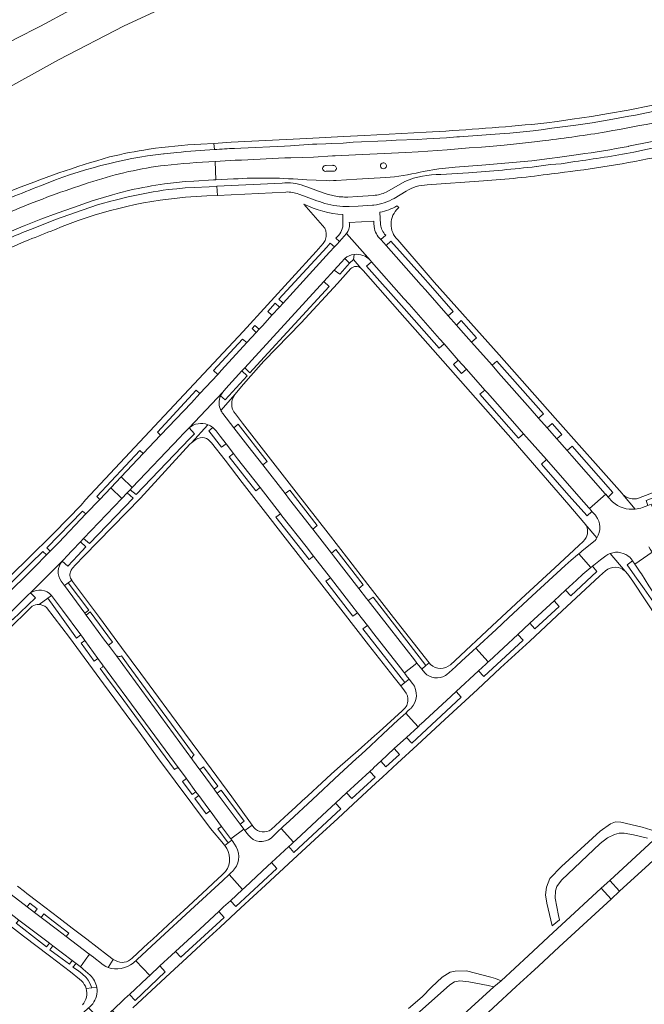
# Model space of a CAD drawing. Extents: x 148869 to 161638, y 453607 to 469810.
# Tile 137 of 256: x 153083 to 153287, y 462414 to 462735. Entities that reach past the tile are written whole.
import ezdxf

# ---------------------------------------------------------------- set-up
doc = ezdxf.new("R2010")
doc.units = 0
for name, color, linetype, lineweight in [('B-RO-VH-VERHARDING_ASFALT-GV', 251, 'CONTINUOUS', 18), ('B-RO-VH-VERHARDING_BEDRIJFSVLOERPLAAT-GV', 251, 'CONTINUOUS', 18), ('B-RO-VH-VERHARDING_HALFVERHARDING-GV', 251, 'CONTINUOUS', 18), ('B-RO-VH-VERHARDING_STRAATBAKSTEEN-GV', 251, 'CONTINUOUS', 18)]:
    doc.layers.add(name, color=color, linetype=linetype, lineweight=lineweight)

msp = doc.modelspace()

# ---------------------------------------------------------------- linework, layer by layer
at = {"layer": 'B-RO-VH-VERHARDING_ASFALT-GV', "flags": 128}
for points in [[(153356.72, 462720.84), (153343.65, 462718.4), (153330.69, 462715.97), (153326.62, 462715.1), (153312.4, 462712.09), (153295.35, 462708.38), (153292.22, 462707.71), (153288.89, 462707.01), (153281.36, 462705.53), (153275.03, 462704.37), (153273.13, 462704.08), (153269.44, 462703.46), (153263.14, 462702.5), (153258.31, 462701.84), (153254.89, 462701.39), (153250.02, 462700.85)], [(153255.71, 462699.47), (153259.11, 462699.9), (153264.31, 462700.59), (153269.72, 462701.36), (153275.23, 462702.38), (153281.63, 462703.49), (153283.72, 462703.88), (153289.4, 462705.09), (153295.76, 462706.39), (153309.05, 462709.18), (153312.96, 462710.03), (153327.02, 462713.15), (153327.66, 462713.29), (153331.63, 462714.12), (153349.92, 462717.5), (153353.83, 462718.31), (153357.23, 462719.01), (153357.72, 462719.1)], [(153281.51, 462693.7), (153281.5, 462693.71), (153288.59, 462695.12), (153294.56, 462696.38), (153301.62, 462697.85), (153314, 462700.53), (153320.62, 462701.92), (153325.87, 462703.03), (153328.95, 462703.7), (153332.96, 462704.58)], [(153215.62, 462698.31), (153195.56, 462697.24), (153188.73, 462696.89), (153176.83, 462696.28), (153176.83, 462696.27), (153152.26, 462695.05), (153146.61, 462694.68), (153146.8, 462692.65)], [(153153.36, 462693.04), (153155.39, 462693.16), (153169.59, 462693.8), (153171.55, 462693.91), (153178.73, 462694.36), (153180.07, 462694.39), (153183.04, 462694.55), (153184.95, 462694.63), (153188.71, 462694.78), (153191.92, 462695.03), (153202.66, 462695.5), (153205.86, 462695.68), (153212.75, 462695.98), (153215.92, 462696.18), (153222.25, 462696.49), (153225.65, 462696.76), (153226.55, 462696.83), (153229.36, 462697.06), (153239.66, 462697.77), (153242.84, 462698.04), (153250.45, 462698.74), (153253.91, 462699.14), (153255.71, 462699.47)], [(153315.4, 462698.66), (153300.96, 462695.55), (153296.34, 462694.52), (153287.7, 462692.75), (153287.67, 462692.75), (153283.17, 462691.8)], [(153254.36, 462695.61), (153250.89, 462695.18), (153243.1, 462694.33), (153239.91, 462694)], [(153125.53, 462692.76), (153125.49, 462692.76)], [(153146.8, 462692.65), (153146.61, 462694.68), (153142.38, 462694.41)], [(153239.91, 462694), (153233.64, 462693.45), (153229.65, 462693.17), (153222.51, 462692.61), (153216.24, 462692.17), (153213.04, 462691.95), (153209.02, 462691.72), (153192.68, 462690.92), (153186.1, 462690.6), (153185.16, 462690.58), (153179.03, 462690.23), (153171.62, 462689.93), (153169.7, 462689.92), (153155.62, 462689.19), (153153.58, 462689.22), (153147, 462688.77), (153147.27, 462682.84), (153152.99, 462683.09)], [(153130.18, 462691.24), (153130.42, 462691.26), (153133.6, 462691.58), (153134.43, 462691.72)], [(153130.18, 462691.28), (153130.18, 462691.24)], [(153130.58, 462681.49), (153134.44, 462681.92), (153137.22, 462682.21), (153140.06, 462682.4), (153146.44, 462682.8), (153147.27, 462682.84), (153147, 462688.77)], [(153213.76, 462685.31), (153214.74, 462685.53), (153219.83, 462686.34), (153224.14, 462686.84), (153225.1, 462686.9), (153233.77, 462687.52), (153250, 462689.01), (153255.77, 462689.78), (153259.17, 462690.17), (153265.21, 462691.05), (153265.2, 462691.04)], [(153263.98, 462688.77), (153259.56, 462688.02), (153256.09, 462687.76), (153251.51, 462687.13), (153251.49, 462687.13)], [(153182.88, 462687.48), (153183.14, 462687.47), (153185.28, 462687.52), (153185.45, 462687.49)], [(153185.55, 462685.62), (153185.34, 462685.59), (153183.15, 462685.57), (153182.94, 462685.56)], [(153176.87, 462682.77), (153179.93, 462682.64), (153183.34, 462682.55), (153184.38, 462682.51), (153185.54, 462682.56), (153186.38, 462682.63), (153193.12, 462683), (153202.5, 462683.51)], [(153208.7, 462682.3), (153203.59, 462679.32), (153202.64, 462678.82)], [(153216, 462681.16), (153234.3, 462682.47)], [(153229.39, 462685.12), (153220.42, 462684.54)], [(153062.16, 462658.04), (153067.02, 462660.28), (153071.44, 462662.18), (153077.7, 462664.8), (153084.56, 462667.66), (153084.95, 462667.83), (153090.36, 462669.96), (153095.62, 462671.96), (153100.95, 462673.82), (153107.04, 462676), (153112.56, 462677.58), (153113.58, 462677.87), (153115.96, 462678.55), (153119.27, 462679.4)], [(153137.37, 462677.15), (153144.27, 462677.57), (153147.81, 462677.74), (153147.6, 462680.69), (153145.07, 462680.56), (153140.24, 462680.28), (153137.3, 462680.17), (153134.56, 462679.89), (153131.75, 462679.62)], [(153168.81, 462681.75), (153147.6, 462680.69), (153147.81, 462677.74), (153170.05, 462678.83)], [(153185.75, 462677.55), (153183.49, 462678.13), (153180.6, 462679.09), (153176.82, 462680.49), (153175.89, 462680.86)], [(153205.26, 462676.77), (153209.17, 462679.1)], [(153118.71, 462677.25), (153118.69, 462677.25), (153114.05, 462676.08), (153113.05, 462675.8), (153109.93, 462674.95), (153108.72, 462674.65), (153101.64, 462672.21), (153095.14, 462669.93), (153091.03, 462668.24), (153086.97, 462666.62), (153085.27, 462665.96)], [(153174.23, 462678.18), (153175.75, 462677.59)], [(153198.53, 462677.74), (153193.38, 462677.39), (153190.18, 462677.17)], [(153083.45, 462673.65), (153082.29, 462673.18), (153072.54, 462669.16), (153063.66, 462665.31)], [(153175.91, 462674.91), (153182.66, 462667.07)], [(153190.6, 462674.12), (153193.52, 462674.27), (153198.23, 462674.53), (153198.61, 462674.57)], [(153206.58, 462673.55), (153206.8, 462673.74), (153206.65, 462673.89), (153206.16, 462674.3)], [(153188.6, 462668.11), (153188.57, 462671.5)], [(153198.76, 462667.49), (153198.69, 462668.71), (153198.66, 462669.34), (153190.67, 462668.93), (153190.69, 462668.46)], [(153200.63, 462672.23), (153200.86, 462668.23)], [(153076.03, 462547.07), (153087.09, 462557.96), (153091.01, 462561.82), (153092.2, 462560.66), (153093.38, 462561.88), (153092.26, 462562.97), (153103.85, 462574.97), (153104.92, 462574), (153109.47, 462578.74), (153108.5, 462579.68), (153122.54, 462594.64), (153123.59, 462593.72), (153129.24, 462599.68), (153128.24, 462600.65), (153140.87, 462614.32), (153142.07, 462613.2), (153147.86, 462619.42), (153146.46, 462620.67), (153155.89, 462630.96), (153157.37, 462629.79), (153160.42, 462633.13), (153159.06, 462634.38), (153159.95, 462635.38), (153161.35, 462634.14), (153162.49, 462635.39), (153165.51, 462638.7), (153164.14, 462639.98), (153166.59, 462642.64), (153167.97, 462641.39), (153169.12, 462642.65), (153167.77, 462643.92), (153183.36, 462660.9), (153184.43, 462662.13), (153185.81, 462660.93), (153186.67, 462661.89), (153187.44, 462662.74), (153186.29, 462663.84)], [(153197.54, 462656.56), (153189.76, 462665.28), (153187.44, 462662.74)], [(153189.76, 462665.28), (153197.54, 462656.56), (153197.93, 462656.09), (153208.45, 462644.17), (153210.1, 462642.3), (153220.02, 462631.06), (153221.48, 462629.38), (153226.12, 462624.09), (153228.78, 462621.14), (153234.76, 462614.31), (153235.59, 462613.43), (153244.47, 462603.33), (153247.29, 462600.12), (153254.76, 462591.71), (153265.32, 462579.72), (153268.6, 462575.99), (153268.82, 462575.74), (153274.08, 462580.41), (153273.94, 462580.58), (153273.95, 462580.58), (153263.05, 462592.96), (153261.55, 462594.72), (153258.18, 462598.49), (153255.03, 462602.08), (153252.23, 462605.25), (153249.47, 462608.33), (153239.23, 462619.96), (153237.11, 462622.42), (153230.42, 462629.94), (153226.99, 462633.84), (153225.52, 462635.53), (153222.86, 462638.54), (153215.41, 462646.95)], [(153202.51, 462664.81), (153200.89, 462663.41), (153201.87, 462662.31), (153202.61, 462661.47), (153204.13, 462662.86), (153214.54, 462651.21), (153217.04, 462648.38), (153224.46, 462639.91), (153222.86, 462638.54), (153225.52, 462635.53), (153227.07, 462636.96), (153232, 462631.37), (153230.42, 462629.94), (153237.11, 462622.42), (153238.7, 462623.81), (153253.82, 462606.65), (153252.23, 462605.25), (153255.03, 462602.08), (153256.64, 462603.48), (153259.79, 462599.9), (153258.18, 462598.49), (153261.55, 462594.72), (153263.15, 462596.12), (153276.44, 462581.02), (153274.9, 462579.51), (153276.31, 462577.95)], [(153215.41, 462646.95), (153214.07, 462648.46), (153202.61, 462661.47), (153201.87, 462662.31), (153200.89, 462663.41)], [(153279.38, 462580.63), (153257.64, 462605.24), (153239.4, 462625.81), (153218.31, 462649.49), (153215.63, 462652.49), (153206.41, 462663.28)], [(153182.17, 462662.07), (153179.87, 462659.47), (153156.14, 462633.45), (153104.9, 462578.6), (153103.44, 462576.91), (153094.7, 462567.89), (153085.84, 462559.23), (153025.22, 462500), (153019.98, 462495), (153018.58, 462493.67), (153000, 462475.45), (152969.07, 462445.5), (152966.04, 462442.57), (152968.2, 462440.3)], [(153187.44, 462662.74), (153186.67, 462661.89), (153185.81, 462660.93), (153184.2, 462659.2), (153169.12, 462642.65), (153167.97, 462641.39), (153165.51, 462638.7), (153162.49, 462635.39), (153161.35, 462634.14), (153160.42, 462633.13), (153157.37, 462629.79), (153149.14, 462620.79), (153147.86, 462619.42), (153142.07, 462613.2), (153139.29, 462610.22), (153129.24, 462599.68), (153123.59, 462593.72), (153116.41, 462586.06), (153120.05, 462582.59), (153135.58, 462598.94), (153136.53, 462600.01), (153137.56, 462601.07), (153138.53, 462602.04), (153149.49, 462613.64), (153150.47, 462614.82), (153155.75, 462620.59), (153156.65, 462621.58), (153158.92, 462624.03), (153182.38, 462649.69), (153185.74, 462653.37), (153188.03, 462655.91), (153189.18, 462657.16)], [(153194.44, 462654.05), (153192.08, 462656.85), (153190.69, 462655.7), (153187.71, 462652.16), (153187.54, 462652.04), (153185.74, 462653.37), (153182.38, 462649.69), (153184.09, 462648.12), (153161.75, 462623.77), (153158.3, 462620.01), (153156.65, 462621.58)], [(153192.21, 462658.53), (153192.08, 462656.85), (153194.44, 462654.05), (153195.2, 462653.23), (153207.12, 462639.69), (153216.18, 462629.39), (153244.02, 462597.92), (153262.11, 462576.96), (153266.96, 462571.28)], [(153270.52, 462573.82), (153269.61, 462574.85), (153268, 462573.45), (153262.13, 462579.98), (153253.16, 462590.22), (153254.76, 462591.71), (153247.29, 462600.12), (153245.69, 462598.72), (153233.17, 462612.96), (153234.76, 462614.31), (153228.78, 462621.14), (153227.18, 462619.72), (153224.58, 462622.67), (153226.12, 462624.09), (153221.48, 462629.38), (153219.88, 462627.97), (153208.48, 462640.87), (153196.26, 462654.7), (153197.93, 462656.09), (153197.54, 462656.56)], [(153148.9, 462607.73), (153153.58, 462612.96), (153155.61, 462615.53), (153157.75, 462618), (153162.89, 462623.71), (153175.03, 462636.19), (153186.81, 462649.09), (153191.12, 462653.9)], [(153156.65, 462621.58), (153155.75, 462620.59), (153157.43, 462619.01), (153150.23, 462611.15), (153148.8, 462612.45)], [(153148.8, 462612.45), (153149.1, 462613.03), (153149.49, 462613.64), (153138.53, 462602.04)], [(153153.58, 462612.96), (153148.9, 462607.73)], [(153374.58, 462613.45), (153339.62, 462600.1), (153284.78, 462579.15)], [(153286.06, 462576.12), (153287.77, 462576.75), (153287.18, 462578.42), (153305.37, 462585.38), (153306.05, 462583.75), (153311.7, 462585.89), (153311.07, 462587.53), (153317.98, 462590.16), (153318.55, 462588.51), (153321.78, 462589.74), (153321.22, 462591.42), (153340.23, 462598.68), (153340.83, 462597.01), (153348.23, 462599.84), (153347.6, 462601.5), (153360.49, 462606.42), (153361.13, 462604.77), (153362.42, 462605.24), (153361.78, 462606.9), (153376.59, 462612.59), (153377.19, 462610.91)], [(153184.83, 462561.27), (153178.75, 462569.09), (153171.22, 462578.77), (153169.77, 462580.63), (153162.5, 462589.98), (153157.66, 462596.24), (153153.11, 462602.08), (153149.52, 462606.72)], [(153149.52, 462606.72), (153153.11, 462602.08), (153154.52, 462603.28), (153163.92, 462591.11), (153162.5, 462589.98), (153169.77, 462580.63), (153171.31, 462581.73), (153180.2, 462570.22), (153178.75, 462569.09)], [(153178.75, 462569.09), (153184.83, 462561.27), (153186.33, 462562.44), (153195.21, 462550.97), (153193.74, 462549.79), (153196.31, 462546.49), (153196.85, 462545.79), (153198.4, 462546.97), (153215.6, 462524.7), (153216.63, 462525.52), (153205.04, 462540.34), (153196.7, 462551.09), (153190.54, 462559.04), (153183.75, 462567.8), (153173.39, 462581.15), (153155.93, 462603.57), (153153.61, 462606.58)], [(153096.93, 462552.15), (153097.89, 462550.82), (153098, 462550.67), (153098.05, 462550.7), (153099.23, 462551.59), (153100.36, 462552.43), (153100.19, 462552.74), (153100.02, 462553.13), (153099.89, 462553.53), (153099.8, 462553.95), (153099.74, 462554.37), (153100.09, 462555.45), (153100.22, 462555.74), (153100.36, 462556.02), (153100.54, 462556.28), (153100.73, 462556.52), (153101.54, 462557.39), (153104.43, 462560.39), (153122.75, 462579.15), (153138.75, 462596.72), (153139.33, 462597.22), (153144.66, 462603.07)], [(153138.53, 462602.04), (153138.56, 462602), (153140.26, 462600.14), (153138.67, 462598.48), (153121.34, 462580.33), (153119.4, 462581.91), (153118.39, 462580.86), (153120.34, 462579.14), (153106.12, 462564.4), (153104.24, 462566.02), (153103.23, 462564.95), (153105, 462563.31), (153102.39, 462560.5), (153099.11, 462557.03), (153097.26, 462558.63)], [(153144.66, 462603.07), (153139.33, 462597.22), (153140.78, 462598.3)], [(153161.63, 462582.62), (153160.21, 462581.49), (153151.53, 462592.59), (153153.01, 462593.7), (153150.61, 462596.79), (153149.11, 462595.73), (153144.99, 462601.05), (153146.31, 462602.12)], [(153146.31, 462602.12), (153146.78, 462601.67), (153147.32, 462601.08), (153148.65, 462599.3), (153150.61, 462596.79), (153153.01, 462593.7), (153154.32, 462592.01), (153161.63, 462582.62), (153168.32, 462574.02), (153168.76, 462573.45), (153176.59, 462563.4), (153179.03, 462560.26), (153184.53, 462553.17), (153189.62, 462546.62), (153193.36, 462541.81), (153196.57, 462537.68), (153198.69, 462534.95), (153207.3, 462523.88), (153208.4, 462522.46), (153208.57, 462522.24), (153212.66, 462525.45), (153212.39, 462525.8), (153211.85, 462526.51), (153203.78, 462536.88), (153196.85, 462545.79), (153196.31, 462546.49), (153193.74, 462549.79), (153185.53, 462560.37), (153184.83, 462561.27)], [(153145.79, 462597.19), (153150.26, 462591.52), (153155.85, 462584.28), (153161.92, 462576.42), (153170.58, 462565.24), (153178.22, 462555.39), (153188.67, 462541.99), (153196.95, 462531.4), (153205.31, 462520.73), (153207.42, 462518.04), (153208.75, 462519.09), (153195.1, 462536.63), (153196.57, 462537.68), (153193.36, 462541.81), (153191.79, 462540.74), (153183, 462552.08), (153184.53, 462553.17), (153179.03, 462560.26), (153177.56, 462559.21), (153166.8, 462572.95), (153168.32, 462574.02), (153161.63, 462582.62)], [(153079.52, 462540.97), (153086.24, 462547.71), (153087.01, 462548.35), (153091.94, 462553.29), (153097.26, 462558.63), (153097.77, 462559.2), (153098.82, 462560.3), (153100.53, 462562.11), (153103.23, 462564.95), (153104.24, 462566.02), (153116.69, 462579.08), (153113.05, 462582.51), (153109.47, 462578.74), (153104.92, 462574), (153096.2, 462564.77), (153093.38, 462561.88), (153092.2, 462560.66), (153088.38, 462556.81), (153085.16, 462553.56), (153077.23, 462545.78)], [(153276.31, 462577.95), (153274.9, 462579.51), (153274.08, 462580.41), (153268.82, 462575.74), (153269.35, 462575.16), (153269.61, 462574.85), (153270.52, 462573.82)], [(153283.7, 462575.57), (153279.61, 462580.39)], [(153279.61, 462580.39), (153283.7, 462575.57)], [(153289.93, 462571.49), (153290.25, 462571.68), (153291, 462572.06), (153288.91, 462577.17), (153287.77, 462576.75), (153286.06, 462576.12)], [(153271.23, 462566.23), (153267.42, 462570.73)], [(153267.42, 462570.73), (153271.23, 462566.23)], [(153221.95, 462521.46), (153222.43, 462521.79), (153223.16, 462522.39), (153224.15, 462523.27), (153225.37, 462524.37), (153227.3, 462526.14), (153230.75, 462529.34), (153231.05, 462529.61), (153231.79, 462530.3), (153238.4, 462536.42), (153242.5, 462540.21), (153250.16, 462547.31), (153260.86, 462557.23), (153262.84, 462558.96), (153264.85, 462560.67), (153265.35, 462561.07), (153265.98, 462561.6), (153266.29, 462561.85), (153270.7, 462565.48)], [(153267.3, 462565.72), (153266.71, 462564.99), (153265.36, 462563.69), (153257.54, 462556.47), (153248.03, 462547.71), (153237.11, 462537.63), (153225.14, 462526.31), (153223.58, 462524.94)], [(153270.7, 462565.48), (153266.29, 462561.85), (153265.98, 462561.6), (153265.35, 462561.07)], [(153274.14, 462560.41), (153272.33, 462559.08), (153270.17, 462557.35), (153269.74, 462557.01), (153271.21, 462555.24), (153262.7, 462547.35), (153261.04, 462549.21), (153257.31, 462545.75), (153258.95, 462543.92), (153251.03, 462536.61), (153249.39, 462538.4), (153245.47, 462534.76), (153247.17, 462532.94), (153234.4, 462521.08), (153232.74, 462522.96), (153225.46, 462516.23), (153227.08, 462514.4), (153211.02, 462499.4), (153209.22, 462501.24), (153205.29, 462497.6), (153206.95, 462495.71), (153202.6, 462491.73), (153200.95, 462493.56), (153198.64, 462491.42), (153198.39, 462491.18), (153197.34, 462490.21), (153199.03, 462488.32), (153191.51, 462481.33), (153189.79, 462483.19), (153186.2, 462479.86), (153187.87, 462478.02), (153172.62, 462463.81), (153170.97, 462465.72), (153165.33, 462460.48), (153167.06, 462458.54), (153153.7, 462446.18), (153151.99, 462448.1), (153149.79, 462446.06), (153148.22, 462444.6), (153149.93, 462442.67), (153135.83, 462429.74), (153134.16, 462431.57), (153132.8, 462430.31), (153129.08, 462426.84)], [(153265.35, 462561.07), (153269.28, 462556.61), (153269.74, 462557.01), (153270.17, 462557.35), (153272.33, 462559.08), (153274.14, 462560.41)], [(153275.53, 462561.15), (153280.4, 462555.39)], [(153280.4, 462555.39), (153275.53, 462561.15)], [(153282.57, 462559.12), (153282.79, 462558.79), (153283.54, 462557.69), (153289.23, 462561.55), (153288.58, 462562.57), (153288.56, 462562.57), (153288.09, 462563.29)], [(153297.13, 462549.86), (153289.37, 462561.33), (153289.23, 462561.55), (153283.54, 462557.69), (153285.32, 462555.05), (153285.69, 462554.48), (153288.05, 462550.64), (153293.05, 462543.26)], [(153097.26, 462558.63), (153091.94, 462553.29), (153087.01, 462548.35)], [(153286.62, 462549.65), (153283.6, 462553.88), (153281.06, 462557.49), (153282.79, 462558.79), (153282.57, 462559.12)], [(153120.26, 462413.18), (153121.73, 462414.6), (153132.4, 462424.47), (153137.8, 462429.44), (153143.88, 462435.1), (153148.67, 462439.52), (153155.41, 462445.76), (153163.43, 462453.15), (153172.45, 462461.5), (153180.76, 462469.24), (153186.88, 462474.89), (153191.9, 462479.52), (153199.31, 462486.37), (153201.46, 462488.35), (153206.35, 462492.84), (153212.76, 462498.75), (153221.77, 462507.07), (153232.38, 462516.85), (153239.89, 462523.9), (153249.39, 462532.63), (153259.89, 462542.42), (153272.07, 462553.76), (153274.01, 462555.5)], [(153280.4, 462555.39), (153281.28, 462554.37), (153282.89, 462552.11), (153291.12, 462539.61)], [(153152.08, 462468.26), (153156.35, 462471.39), (153155.13, 462473.01), (153149.31, 462480.78), (153147.65, 462483.03), (153146.65, 462484.4), (153142.78, 462489.67), (153141.99, 462490.73), (153139.64, 462493.97), (153114.98, 462527.81), (153112.29, 462531.24), (153111.03, 462532.93), (153106.91, 462538.53), (153105.05, 462541.07), (153104.6, 462541.67), (153098, 462550.67), (153097.89, 462550.82), (153096.93, 462552.15)], [(153156.7, 462470.92), (153159.06, 462472.66), (153158.51, 462473.42), (153152.45, 462481.86), (153144.2, 462493.06), (153137.04, 462502.78), (153122.88, 462522.03), (153116.6, 462530.51), (153109.38, 462540.25), (153100.63, 462552.01), (153100.39, 462552.36), (153100.36, 462552.43), (153099.23, 462551.59), (153105.89, 462542.68), (153104.65, 462541.71), (153104.6, 462541.67), (153105.05, 462541.07), (153105.1, 462541.1), (153106.35, 462542.1), (153113.65, 462532.25), (153112.29, 462531.24), (153114.98, 462527.81)], [(153087.01, 462548.35), (153088.56, 462546.69), (153081.07, 462539.52), (153079.52, 462540.97), (153078.63, 462540.09), (153080.07, 462538.57), (153061.27, 462520.36), (153061.27, 462520.6), (153059.95, 462521.92), (153058.67, 462520.67), (153060.13, 462519.25), (153057.85, 462517.04), (153056.42, 462518.48), (153053.48, 462515.64), (153054.93, 462514.35), (153041.32, 462501.28), (153039.98, 462502.59), (153038.87, 462501.52)], [(153089.76, 462544.51), (153092.62, 462546.59), (153093.84, 462547.48)], [(153093.84, 462547.48), (153097.38, 462542.7), (153103.34, 462534.6), (153104.16, 462533.48), (153104.67, 462532.78), (153108.9, 462526.97), (153110.43, 462524.87), (153135.27, 462491.05), (153137.66, 462487.83), (153137.8, 462487.64), (153140.79, 462483.58), (153141.74, 462482.29), (153144.67, 462478.32), (153145.4, 462477.32), (153149.11, 462472.29), (153151.99, 462468.37), (153152.08, 462468.26)], [(153110.43, 462524.87), (153108.9, 462526.97), (153107.63, 462526.05), (153103.4, 462531.92), (153104.67, 462532.78), (153104.16, 462533.48), (153103.34, 462534.6), (153101.94, 462533.56), (153096.53, 462541.15), (153092.62, 462546.59), (153089.76, 462544.51)], [(153034.52, 462492.7), (153042.33, 462500), (153061.23, 462518.17), (153061.9, 462518.83), (153070.87, 462509.79), (153071.4, 462510.19), (153062.36, 462519.27), (153087.45, 462544)], [(153092.12, 462543.58), (153099.65, 462533.76), (153110.68, 462518.71), (153121.76, 462503.68), (153129.18, 462493.54), (153129.91, 462492.54), (153133.99, 462486.96), (153145.52, 462471.61), (153149.73, 462466.56)], [(153210.37, 462510.42), (153209.75, 462509.87), (153209, 462509.2), (153210.83, 462507.17), (153213.02, 462504.74), (153213.76, 462505.42), (153213.96, 462505.6), (153222.25, 462513.26), (153225.46, 462516.23), (153232.74, 462522.96), (153235.07, 462525.12), (153235.84, 462525.83), (153231.79, 462530.3), (153231.05, 462529.61), (153230.75, 462529.34), (153227.3, 462526.14), (153225.37, 462524.37), (153224.15, 462523.27), (153223.16, 462522.39), (153222.43, 462521.79), (153221.95, 462521.46)], [(153116.51, 462527.79), (153118.73, 462524.78), (153125.6, 462515.4), (153132.82, 462505.57), (153140.23, 462495.49)], [(153215.22, 462522.32), (153214.24, 462523.5), (153213.26, 462524.7), (153213.17, 462524.79), (153212.66, 462525.45), (153208.57, 462522.24), (153208.96, 462521.75), (153209.16, 462521.5), (153209.21, 462521.43), (153210.15, 462520.25), (153211.25, 462518.85)], [(153217.06, 462524.97), (153216.63, 462525.52), (153215.6, 462524.7)], [(153134.44, 462491.26), (153133.76, 462490.77), (153129.2, 462496.96), (153123.23, 462505.12), (153117.27, 462513.25), (153111.71, 462520.82), (153109.64, 462523.66), (153110.33, 462524.15)], [(153215.6, 462524.7), (153214.24, 462523.5), (153215.22, 462522.32)], [(153211.25, 462518.85), (153210.15, 462520.25), (153208.75, 462519.09), (153207.42, 462518.04), (153208.67, 462516.45)], [(153165.23, 462468.48), (153167.62, 462470.8), (153167.78, 462470.94), (153168.53, 462471.65), (153169.12, 462472.21), (153171.2, 462474.14), (153178.71, 462481.09), (153187.51, 462489.25), (153192.89, 462494.24), (153194.62, 462495.84), (153197.55, 462498.56), (153201.71, 462502.42), (153206.42, 462506.82), (153209, 462509.2), (153209.75, 462509.87), (153210.37, 462510.42)], [(153207.85, 462509.94), (153200.33, 462503.09), (153198.85, 462501.76), (153193.52, 462497.03), (153186.87, 462491.12), (153184.79, 462489.25), (153181.71, 462486.45), (153180.23, 462485.1), (153178.82, 462483.79), (153177.07, 462482.17), (153175.31, 462480.57), (153173.13, 462478.55), (153170.88, 462476.47), (153165.27, 462471.26)], [(153210.74, 462510.77), (153210.73, 462510.76)], [(153210.73, 462510.76), (153210.74, 462510.77)], [(153139.64, 462493.97), (153141.99, 462490.73), (153142.05, 462490.77), (153143.18, 462491.73), (153147.94, 462485.37), (153146.65, 462484.4), (153147.65, 462483.03), (153147.7, 462483.07), (153148.98, 462484.04), (153156.42, 462473.99), (153155.13, 462473.01), (153156.35, 462471.39), (153156.7, 462470.92)], [(153150.16, 462466.08), (153151.28, 462466.92), (153147.95, 462471.44), (153149.11, 462472.29), (153145.4, 462477.32), (153144.14, 462476.37), (153140.46, 462481.33), (153141.74, 462482.29), (153140.79, 462483.58), (153139.53, 462482.67), (153136.4, 462486.9), (153137.66, 462487.83), (153135.27, 462491.05)], [(153100.49, 462428.61), (153101.82, 462427.6), (153102.65, 462426.97), (153103.22, 462426.54), (153104.74, 462428.72), (153106.11, 462430.68), (153105.97, 462430.79), (153098.6, 462436.4), (153095.71, 462438.6), (153090.39, 462442.66), (153088.27, 462444.28), (153085.89, 462446.09), (153082.08, 462449), (153050.11, 462473.39), (153046.55, 462476.11), (153045.37, 462477.01), (153041.45, 462480.01), (153032.89, 462486.54), (153032.42, 462487.01), (153032.03, 462487.48)], [(153027.58, 462484.2), (153028.02, 462483.87), (153036.27, 462477.56), (153036.4, 462477.46), (153037.71, 462476.46), (153041.96, 462473.22), (153045.64, 462470.43), (153046.95, 462469.44), (153079.13, 462444.89), (153083.19, 462441.79), (153091.35, 462435.57), (153093.09, 462434.25), (153094.27, 462433.35), (153100.49, 462428.61)], [(153026.05, 462480.88), (153027.04, 462480.43), (153027.86, 462479.95), (153034.45, 462474.89), (153049.34, 462463.53), (153058.62, 462456.45), (153067.79, 462449.46), (153072.24, 462446.07), (153073.24, 462445.31), (153075.76, 462443.39), (153084.69, 462436.58), (153093.14, 462430.15), (153099.93, 462424.9), (153102.94, 462422.52), (153103.58, 462422)], [(153152.62, 462457.61), (153152.34, 462457.35), (153151.54, 462456.61), (153155.94, 462451.77), (153156.74, 462452.5), (153164.1, 462459.33), (153165.33, 462460.48), (153170.97, 462465.72), (153171.74, 462466.43), (153172.52, 462467.16), (153168.53, 462471.65), (153167.78, 462470.94), (153167.62, 462470.8), (153165.23, 462468.48)], [(153157.84, 462469.4), (153157, 462470.52), (153156.7, 462470.92), (153156.35, 462471.39), (153152.08, 462468.26), (153152.43, 462467.79)], [(153159.06, 462472.66), (153156.7, 462470.92), (153157, 462470.52), (153157.84, 462469.4)], [(153159.58, 462471.96), (153159.06, 462472.66)], [(153153.9, 462465.67), (153152.73, 462467.37), (153152.43, 462467.79), (153151.28, 462466.92), (153150.16, 462466.08)], [(153152.43, 462467.79), (153152.73, 462467.37), (153153.9, 462465.67)], [(153150.4, 462457.56), (153149.27, 462456.47), (153146.35, 462453.77), (153144.4, 462451.96), (153136.8, 462444.91), (153133.29, 462441.66), (153126.7, 462435.58), (153125.27, 462434.26), (153120.04, 462429.42)], [(153120.37, 462427.79), (153120.95, 462428.28), (153121.21, 462428.54), (153121.66, 462428.98), (153127.8, 462434.66), (153140.3, 462446.19), (153149.48, 462454.69), (153151.54, 462456.61), (153152.34, 462457.35), (153152.62, 462457.61)], [(153082.08, 462449), (153085.89, 462446.09), (153086.78, 462447.28), (153089.14, 462445.44), (153088.27, 462444.28), (153090.39, 462442.66), (153091.25, 462443.8), (153094.3, 462441.48), (153099.45, 462437.56), (153098.6, 462436.4), (153105.97, 462430.79), (153106.11, 462430.68), (153106.78, 462430.17), (153106.99, 462430.01), (153110.6, 462427.23), (153111.5, 462426.67), (153112.18, 462426.31), (153113.89, 462428.98), (153112, 462430.37), (153105.23, 462435.54), (153100.53, 462439.14), (153096.17, 462442.47), (153089.33, 462447.72), (153085.8, 462450.41), (153084.97, 462451.05), (153082.7, 462452.79)], [(153101.82, 462427.6), (153100.49, 462428.61), (153099.64, 462427.45), (153096.11, 462430.03), (153093.3, 462432.08), (153094.27, 462433.35), (153093.09, 462434.25), (153092.2, 462433.07), (153087.27, 462436.87), (153082.3, 462440.73), (153083.19, 462441.79), (153079.13, 462444.89)], [(153112.18, 462426.31), (153111.5, 462426.67), (153110.6, 462427.23), (153106.99, 462430.01), (153106.78, 462430.17), (153106.11, 462430.68), (153104.74, 462428.72), (153103.22, 462426.54), (153103.65, 462426.21), (153104.09, 462425.82), (153106.33, 462423.83)], [(153114.58, 462428.59), (153113.89, 462428.98), (153112.18, 462426.31)], [(153129.08, 462426.84), (153130.81, 462424.95), (153120.98, 462415.64), (153119.14, 462417.57), (153118.63, 462417.09), (153117.47, 462416.01), (153113.7, 462412.46), (153113.56, 462412.34), (153115.17, 462410.62), (153110.95, 462406.59), (153104.35, 462400.29), (153102.59, 462402.07), (153097.63, 462397.45), (153097.41, 462397.24), (153099.15, 462395.39), (153090.74, 462387.48), (153088.96, 462389.37), (153088.8, 462389.23), (153085.22, 462385.88), (153086.95, 462384.05), (153074.55, 462372.42), (153072.8, 462374.32), (153072.02, 462373.59)], [(153105.04, 462419.53), (153106.88, 462419.67), (153106.28, 462421.26), (153105.74, 462422.22), (153105.05, 462423.06), (153103.8, 462424.24), (153102.55, 462425.24), (153100.76, 462426.47), (153101.82, 462427.6)], [(153107.2, 462414.54), (153106.68, 462413.94), (153106.19, 462413.47), (153105.81, 462413.2), (153109.96, 462408.96), (153110.71, 462409.66), (153113.56, 462412.34), (153113.7, 462412.46), (153117.47, 462416.01), (153118.63, 462417.09), (153119.14, 462417.57), (153124.92, 462422.96), (153125.73, 462423.71), (153121.21, 462428.54)], [(153121.21, 462428.54), (153120.95, 462428.28), (153120.37, 462427.79)], [(153108.52, 462419.8), (153106.88, 462419.67), (153105.04, 462419.53)], [(153060.53, 462371), (153066.14, 462376.25), (153067.14, 462377.16), (153072.44, 462382.1), (153077.67, 462386.97), (153081.09, 462390.16), (153084.46, 462393.3), (153090.42, 462398.85), (153093.89, 462402.09), (153099.24, 462407.08), (153101.85, 462409.51), (153105.59, 462412.99), (153105.81, 462413.2), (153106.19, 462413.47), (153106.68, 462413.94), (153107.2, 462414.54)]]:
    msp.add_lwpolyline(points, dxfattribs=at)
at = {"layer": 'B-RO-VH-VERHARDING_ASFALT-GV'}
for points in [[(153308.79, 462705.48, -0.013013), (153274.2, 462698.42)], [(153250.02, 462700.85, -0.009886), (153215.62, 462698.31)], [(153274.2, 462698.42, -0.010938), (153254.36, 462695.61)], [(153125.49, 462692.76, 0.020749), (153112.68, 462690.26)], [(153142.38, 462694.41, 0.026885), (153125.53, 462692.76)], [(153134.43, 462691.72, -0.005366), (153146.8, 462692.65)], [(153146.8, 462692.65, -0.00274), (153153.36, 462693.04)], [(153283.17, 462691.8, -0.015637), (153263.98, 462688.77)], [(153265.2, 462691.04, 0.013372), (153281.51, 462693.7)], [(153112.68, 462690.26, 0.02687), (153079.92, 462678.91)], [(153090.25, 462680.87, -0.067685), (153130.18, 462691.28)], [(153147, 462688.77, 0.012998), (153130.7, 462687.49)], [(153256.48, 462684.78, 0.024073), (153289.71, 462690.01)], [(153130.7, 462687.49, 0.050435), (153107.24, 462682.25)], [(153182.94, 462685.56, -0.977074), (153182.88, 462687.48)], [(153185.45, 462687.49, -1.037009), (153185.55, 462685.62)], [(153201.83, 462686.4, -0.990653), (153201.69, 462688.33)], [(153201.69, 462688.33, -1.00206), (153201.83, 462686.4)], [(153251.49, 462687.13, -0.01217), (153229.39, 462685.12)], [(153107.24, 462682.25, 0.020665), (153083.45, 462673.65)], [(153152.99, 462683.09, -0.03567), (153176.87, 462682.77)], [(153202.5, 462683.51, 0.032073), (153213.76, 462685.31)], [(153220.42, 462684.54, 0.098512), (153208.7, 462682.3)], [(153234.3, 462682.47, 0.019707), (153256.48, 462684.78)], [(153080.69, 462677.05, -0.005138), (153090.25, 462680.87)], [(153131.75, 462679.62, 0.022252), (153118.71, 462677.25)], [(153119.27, 462679.4, -0.019978), (153130.58, 462681.49)], [(153175.89, 462680.86, 0.122798), (153168.81, 462681.75)], [(153209.17, 462679.1, -0.136328), (153216, 462681.16)], [(153094.74, 462666.53, -0.078044), (153137.37, 462677.15)], [(153170.05, 462678.83, -0.098326), (153174.23, 462678.18)], [(153175.75, 462677.59, 0.020193), (153182.74, 462675.14)], [(153190.18, 462677.17, -0.050479), (153185.75, 462677.55)], [(153202.64, 462678.82, -0.103093), (153198.53, 462677.74)], [(153198.61, 462674.57, 0.105301), (153205.26, 462676.77)], [(153188.57, 462671.5, -0.099366), (153175.91, 462674.91)], [(153182.74, 462675.14, 0.085043), (153190.6, 462674.12)], [(153206.16, 462674.3, -0.076722), (153200.63, 462672.23)], [(153206.41, 462663.28, -0.439384), (153206.58, 462673.55)], [(153086.39, 462663.22, -0.004795), (153094.74, 462666.53)], [(153182.66, 462667.07, -0.202751), (153182.93, 462663.46)], [(153186.29, 462663.84, 0.199392), (153188.6, 462668.11)], [(153190.69, 462668.46, -0.199203), (153189.76, 462665.28)], [(153200.89, 462663.41, -0.175066), (153198.76, 462667.49)], [(153200.86, 462668.23, 0.196864), (153202.51, 462664.81)], [(153048.69, 462645.93, -0.021725), (153086.39, 462663.22)], [(153085.27, 462665.96, 0.013838), (153071.18, 462659.95)], [(153182.93, 462663.46, -0.086107), (153182.17, 462662.07)], [(153189.18, 462657.16, -0.15308), (153192.21, 462658.53)], [(153192.21, 462658.53, -0.243142), (153197.54, 462656.56)], [(153197.54, 462656.56, 0.243142), (153192.21, 462658.53)], [(153191.12, 462653.9, -0.371204), (153194.44, 462654.05)], [(153148.9, 462607.73, -0.218273), (153148.8, 462612.45)], [(153148.8, 462612.45, 0.218273), (153148.9, 462607.73)], [(153153.61, 462606.58, -0.373532), (153153.58, 462612.96)], [(153149.52, 462606.72, -0.053486), (153148.9, 462607.73)], [(153148.9, 462607.73, 0.053486), (153149.52, 462606.72)], [(153138.53, 462602.04, -0.275086), (153144.66, 462603.07)], [(153144.66, 462603.07, 0.275086), (153138.53, 462602.04)], [(153144.66, 462603.07, -0.079298), (153146.31, 462602.12)], [(153146.31, 462602.12, 0.079298), (153144.66, 462603.07)], [(153140.78, 462598.3, -0.410034), (153145.79, 462597.19)], [(153279.61, 462580.39, -0.017026), (153279.38, 462580.63)], [(153284.78, 462579.15, -0.292042), (153279.61, 462580.39)], [(153276.31, 462577.95, 0.211926), (153283.7, 462575.57)], [(153283.7, 462575.57, -0.211926), (153276.31, 462577.95)], [(153270.52, 462573.82, -0.026346), (153270.9, 462573.36)], [(153270.9, 462573.36, 0.026346), (153270.52, 462573.82)], [(153270.9, 462573.36, -0.304195), (153271.23, 462566.23)], [(153271.23, 462566.23, 0.304195), (153270.9, 462573.36)], [(153283.7, 462575.57, 0.063062), (153286.06, 462576.12)], [(153286.06, 462576.12, -0.063062), (153283.7, 462575.57)], [(153266.96, 462571.28, -0.042201), (153267.42, 462570.73)], [(153267.42, 462570.73, -0.33254), (153267.3, 462565.72)], [(153270.7, 462565.48, 0.035191), (153271.23, 462566.23)], [(153271.23, 462566.23, -0.035191), (153270.7, 462565.48)], [(153274.14, 462560.41, -0.064126), (153275.53, 462561.15)], [(153275.53, 462561.15, 0.064126), (153274.14, 462560.41)], [(153281.99, 462559.78, 0.290947), (153275.53, 462561.15)], [(153275.53, 462561.15, -0.290947), (153281.99, 462559.78)], [(153096.93, 462552.15, -0.347485), (153097.26, 462558.63)], [(153097.26, 462558.63, 0.347485), (153096.93, 462552.15)], [(153282.57, 462559.12, 0.036333), (153281.99, 462559.78)], [(153281.99, 462559.78, -0.036333), (153282.57, 462559.12)], [(153274.01, 462555.5, -0.37531), (153280.4, 462555.39)], [(153087.01, 462548.35, -0.377188), (153093.84, 462547.48)], [(153093.84, 462547.48, 0.377188), (153087.01, 462548.35)], [(153298.07, 462531.87, 0.01799), (153286.62, 462549.65)], [(153087.45, 462544, -0.145051), (153089.76, 462544.51)], [(153089.76, 462544.51, -0.156301), (153092.12, 462543.58)], [(153114.98, 462527.81, 0.250331), (153116.51, 462527.79)], [(153110.33, 462524.15, 0.252253), (153110.43, 462524.87)], [(153221.95, 462521.46, -0.365032), (153215.22, 462522.32)], [(153215.22, 462522.32, 0.365032), (153221.95, 462521.46)], [(153223.58, 462524.94, -0.372046), (153217.06, 462524.97)], [(153211.25, 462518.85, -0.370245), (153210.74, 462510.77)], [(153210.74, 462510.77, 0.370245), (153211.25, 462518.85)], [(153208.67, 462516.45, -0.450986), (153207.85, 462509.94)], [(153210.73, 462510.76, -0.023048), (153210.37, 462510.42)], [(153210.37, 462510.42, 0.023048), (153210.73, 462510.76)], [(153140.23, 462495.49, 0.496414), (153139.64, 462493.97)], [(153135.27, 462491.05, 0.307279), (153134.44, 462491.26)], [(153165.27, 462471.26, -0.391659), (153159.58, 462471.96)], [(153165.23, 462468.48, -0.412933), (153157.84, 462469.4)], [(153157.84, 462469.4, 0.412933), (153165.23, 462468.48)], [(153149.73, 462466.56, -0.023037), (153150.16, 462466.08)], [(153150.16, 462466.08, -0.339593), (153150.4, 462457.56)], [(153153.9, 462465.67, -0.337757), (153152.62, 462457.61)], [(153152.62, 462457.61, 0.337757), (153153.9, 462465.67)], [(153120.04, 462429.42, -0.34969), (153114.58, 462428.59)], [(153112.18, 462426.31, 0.244362), (153120.37, 462427.79)], [(153120.37, 462427.79, -0.244362), (153112.18, 462426.31)], [(153106.33, 462423.83, -0.171223), (153108.52, 462419.8)], [(153103.58, 462422, -0.127272), (153105.04, 462419.53)], [(153105.04, 462419.53, -0.256003), (153103.84, 462414.17)], [(153107.2, 462414.54, 0.204674), (153108.52, 462419.8)], [(153108.52, 462419.8, -0.204674), (153107.2, 462414.54)]]:
    msp.add_lwpolyline(points, format="xyb", dxfattribs=at)
at = {"layer": 'B-RO-VH-VERHARDING_ASFALT-GV', "flags": 128}
for points in [[(153261.04, 462549.21), (153264.54, 462552.46), (153266.63, 462554.37), (153269.28, 462556.61), (153265.35, 462561.07), (153264.85, 462560.67), (153262.84, 462558.96), (153260.86, 462557.23), (153250.16, 462547.31), (153242.5, 462540.21), (153238.4, 462536.42), (153231.79, 462530.3), (153235.84, 462525.83), (153236.15, 462526.12), (153245.47, 462534.76), (153249.39, 462538.4), (153257.31, 462545.75)], [(153209, 462509.2), (153206.42, 462506.82), (153201.71, 462502.42), (153197.55, 462498.56), (153194.62, 462495.84), (153192.89, 462494.24), (153187.51, 462489.25), (153178.71, 462481.09), (153171.2, 462474.14), (153169.12, 462472.21), (153168.53, 462471.65), (153172.52, 462467.16), (153173.33, 462467.91), (153183.48, 462477.34), (153186.2, 462479.86), (153189.79, 462483.19), (153197.34, 462490.21), (153198.39, 462491.18), (153198.64, 462491.42), (153200.95, 462493.56), (153205.29, 462497.6), (153209.22, 462501.24), (153213.02, 462504.74), (153210.83, 462507.17)], [(153316.92, 462486.35), (153313.61, 462490.05), (153313.01, 462489.47), (153301.62, 462479), (153292.38, 462470.36), (153289.59, 462467.82), (153275.36, 462454.7), (153278.6, 462451.18), (153288.2, 462460.03), (153315.91, 462485.41)], [(153125.73, 462423.71), (153129.08, 462426.84), (153132.8, 462430.31), (153134.16, 462431.57), (153142.04, 462438.87), (153148.22, 462444.6), (153149.79, 462446.06), (153151.99, 462448.1), (153155.94, 462451.77), (153151.54, 462456.61), (153149.48, 462454.69), (153140.3, 462446.19), (153127.8, 462434.66), (153121.66, 462428.98), (153121.21, 462428.54)], [(153278.6, 462451.18), (153275.36, 462454.7), (153272.56, 462452.12), (153275.8, 462448.6)], [(153259.7, 462440.27), (153257.02, 462437.79), (153248.96, 462430.29), (153240.03, 462421.96), (153237.73, 462420.04), (153226.59, 462409.94), (153229.96, 462406.23), (153244.95, 462420.18), (153249.7, 462424.55), (153252.16, 462426.83), (153258.9, 462433.03), (153275.8, 462448.6), (153272.56, 462452.12)]]:
    msp.add_lwpolyline(points, close=True, dxfattribs=at)
at = {"layer": 'B-RO-VH-VERHARDING_BEDRIJFSVLOERPLAAT-GV', "flags": 128}
msp.add_lwpolyline([(153119.4, 462581.91), (153120.05, 462582.59), (153116.41, 462586.06), (153113.05, 462582.51), (153116.69, 462579.08), (153118.39, 462580.86)], close=True, dxfattribs=at)
at = {"layer": 'B-RO-VH-VERHARDING_HALFVERHARDING-GV', "flags": 128}
for points in [[(152727.71, 462504.78), (152744.69, 462515.22), (152804.93, 462551.08), (152828.67, 462564.85), (152838.18, 462570.08), (152848.51, 462576.42), (152891.28, 462601.71), (152920.87, 462619.31), (153015.08, 462675), (153037.43, 462688.3), (153076.26, 462710.93), (153096.08, 462721.83), (153117.45, 462732.95), (153121.45, 462734.82), (153138.58, 462742.85)], [(153099.86, 462738), (153090.17, 462732.81), (153082.08, 462728.72), (153058.07, 462715.24), (153040.33, 462704.77), (153039.05, 462704.47), (153037.52, 462703.07), (153023, 462694.54), (152999.17, 462680.39), (152967.42, 462661.68), (152920, 462633.49), (152882.08, 462611.16), (152844.85, 462589.07), (152787.12, 462554.42), (152757.69, 462537.13), (152731.59, 462521.92)]]:
    msp.add_lwpolyline(points, dxfattribs=at)
at = {"layer": 'B-RO-VH-VERHARDING_STRAATBAKSTEEN-GV', "flags": 128}
for points in [[(153189.18, 462657.16), (153190.69, 462655.7), (153192.08, 462656.85), (153192.21, 462658.53)], [(153114.98, 462527.81), (153139.64, 462493.97)], [(153140.23, 462495.49), (153132.82, 462505.57), (153125.6, 462515.4), (153118.73, 462524.78), (153116.51, 462527.79)], [(153110.33, 462524.15), (153109.64, 462523.66), (153111.71, 462520.82), (153117.27, 462513.25), (153123.23, 462505.12), (153129.2, 462496.96), (153133.76, 462490.77), (153134.44, 462491.26)], [(153135.27, 462491.05), (153110.43, 462524.87)], [(153290.18, 462470.74), (153285.9, 462471.98), (153279, 462473.71), (153277.22, 462473.74), (153275.64, 462473.15), (153272.29, 462470.69), (153259.71, 462459.2), (153255.91, 462455.29), (153254.76, 462452.54), (153254.52, 462450.03), (153254.96, 462447.31), (153256.66, 462439.86), (153259.07, 462441.88), (153258.67, 462443.24), (153257.62, 462448.87), (153257.71, 462451.31), (153258.18, 462452.73), (153259.71, 462454.77), (153272.32, 462466.71), (153274.61, 462468.53), (153276.96, 462469.66), (153278.5, 462470.13), (153280.09, 462470.08), (153283.12, 462469.53), (153287.7, 462468.48)], [(153208.63, 462407.56), (153223.4, 462420.69), (153224.85, 462421.72), (153226.66, 462421.96), (153229.54, 462421.66), (153235.85, 462420.46), (153237.73, 462420.04), (153240.03, 462421.96), (153238.24, 462422.74), (153236.74, 462423.21), (153228.79, 462425.3), (153225.14, 462425.19), (153223.49, 462424.87), (153220.89, 462423.22), (153217.4, 462419.98), (153214.34, 462416.82), (153209.88, 462413.01)]]:
    msp.add_lwpolyline(points, dxfattribs=at)
at = {"layer": 'B-RO-VH-VERHARDING_STRAATBAKSTEEN-GV'}
for points in [[(153192.21, 462658.53, 0.15308), (153189.18, 462657.16)], [(153116.51, 462527.79, -0.250331), (153114.98, 462527.81)], [(153110.43, 462524.87, -0.252253), (153110.33, 462524.15)], [(153139.64, 462493.97, -0.496414), (153140.23, 462495.49)], [(153134.44, 462491.26, -0.307279), (153135.27, 462491.05)]]:
    msp.add_lwpolyline(points, format="xyb", dxfattribs=at)

doc.saveas('drawing.dxf')
